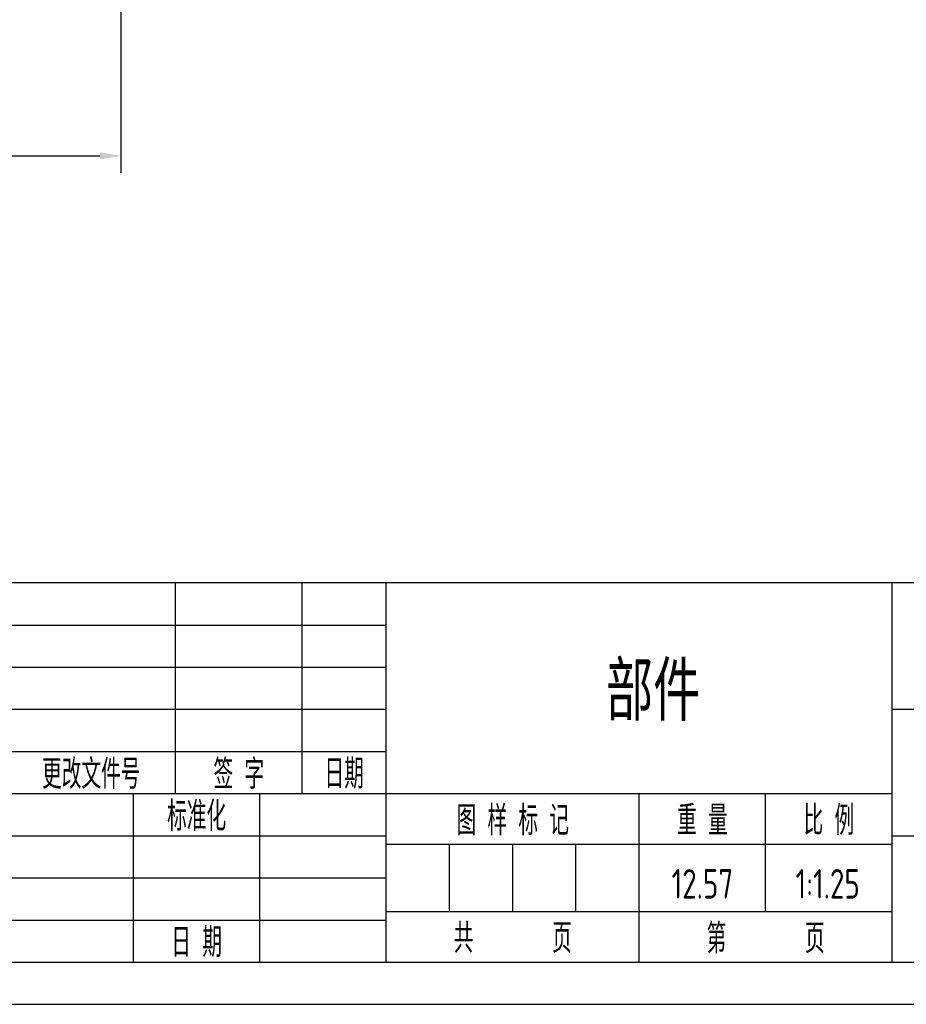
# Model space of a CAD drawing. Header units: millimetres. Extents: x -33 to 494, y -6 to 365.
# Tile 4 of 9: x 283 to 415, y -6 to 140. Entities that reach past the tile are written whole.
import ezdxf
from ezdxf.enums import TextEntityAlignment as Align

# ---------------------------------------------------------------- set-up
doc = ezdxf.new("R2010")
doc.units = ezdxf.units.MM
doc.header["$LTSCALE"] = 12.5
for name, color, linetype in [('1轮廓实线层', 7, 'Continuous'), ('2细线层', 4, 'Continuous'), ('6文字层', 3, 'Continuous'), ('图框层', 7, 'Continuous')]:
    doc.layers.add(name, color=color, linetype=linetype)
doc.styles.add('PC_TEXTSTYLE', font='isocp.shx', dxfattribs={"width": 0.8, "bigfont": 'hzfs.shx'})
doc.styles.add('TH_GBDIM', font='romans.shx', dxfattribs={"width": 0.8, "bigfont": 'gbcbig.shx'})
doc.dimstyles.new('TH_GBDIM', dxfattribs={"dimscale": 1.25, "dimtxt": 3.5, "dimasz": 2.5, "dimexe": 2, "dimexo": 0, "dimgap": 1.5, "dimtad": 1, "dimdec": 1, "dimzin": 0, "dimdsep": 46, "dimtxsty": 'TH_GBDIM', "dimcen": 2.5, "dimclrd": 130, "dimclre": 130, "dimclrt": 3, "dimadec": 0, "dimazin": 0, "dimtfac": 0.714286, "dimtdec": 1, "dimtmove": 0, "dimatfit": 3, "dimfxl": 1, "dimtzin": 0, "dimlwd": -1, "dimlwe": -1, "dimarcsym": 0})

# ---------------------------------------------------------------- blocks, each defined once
blk = doc.blocks.new('*D4')
at = {"color": 130}
for p, q in [((298.15, 146.92), (298.15, 117.08)), ((188.15, 145.46), (188.15, 117.08)), ((191.28, 119.58), (295.03, 119.58))]:
    blk.add_line(p, q, dxfattribs=at)
for points in [[(191.28, 120.11), (191.28, 119.06), (188.15, 119.58)], [(295.03, 120.11), (295.03, 119.06), (298.15, 119.58)]]:
    blk.add_solid(points, dxfattribs=at)
at = {"layer": 'Defpoints', "color": 0}
for p in [(298.15, 146.92), (188.15, 145.46), (298.15, 119.58)]:
    blk.add_point(p, dxfattribs=at)
at = {"color": 3, "insert": (243.15, 123.65), "char_height": 4.375, "attachment_point": 5, "style": 'TH_GBDIM'}
blk.add_mtext('{110}{}{}', dxfattribs=at)
blk = doc.blocks.new('PC_TITLE_BLOCK')
at = {"layer": '1轮廓实线层'}
for p, q in [((0, 45), (-180, 45)), ((-145, 20), (-145, 45)), ((-130, 20), (-130, 45)), ((-120, 0), (-120, 45)), ((-60, 30), (0, 30)), ((-180, 20), (-60, 20)), ((-150, 0), (-150, 20)), ((-135, 0), (-135, 20)), ((-60, 15), (0, 15)), ((-180, 0), (0, 0))]:
    blk.add_line(p, q, dxfattribs=at)
at = {"layer": '1轮廓实线层', "color": 7}
for p, q in [((-60, 0), (-60, 45)), ((-180, 25), (-120, 25))]:
    blk.add_line(p, q, dxfattribs=at)
at = {"layer": '2细线层'}
for p, q in [((-180, 40), (-120, 40)), ((-180, 35), (-120, 35)), ((-180, 30), (-120, 30)), ((-90, 0), (-90, 20)), ((-75, 6), (-75, 20)), ((-180, 15), (-120, 15)), ((-120, 14), (-60, 14)), ((-112.5, 6), (-112.5, 14)), ((-105, 6), (-105, 14)), ((-97.5, 6), (-97.5, 14)), ((-180, 10), (-120, 10)), ((-120, 6), (-60, 6)), ((-180, 5), (-120, 5))]:
    blk.add_line(p, q, dxfattribs=at)
at = {"layer": '6文字层', "style": 'PC_TEXTSTYLE', "width": 0.667}
for s, p in [(' 更改文件号 ', (-155, 22.5)), (' 签 字 ', (-137.5, 22.5)), (' 日期 ', (-125, 22.5)), (' 标准化 ', (-142.5, 17.51)), (' 图 样 标 记 ', (-105, 17)), (' 重 量 ', (-82.5, 17)), (' 比 例 ', (-67.5, 17)), (' 日 期 ', (-142.5, 2.5)), ('共       页', (-105, 3)), ('第       页', (-75, 3))]:
    blk.add_text(s, height=3.5, dxfattribs=at).set_placement(p, align=Align.MIDDLE)
at = {"layer": '6文字层', "style": 'PC_TEXTSTYLE', "flags": 8}
for tag, height, width, p, p2 in [('产品名称或材料标记', 7, 0.600652, (-113.46, 28.64), (-66.42, 28.64)), ('图样名称', 5, 2.004495, (-54.79, 19.98), (-5.27, 19.98)), ('标准化', 3.5, 1.023147, (-133.83, 15.37), (-120.75, 15.37)), ('重量', 3.5, 1.408247, (-88.46, 7.54), (-76.55, 7.54)), ('比例', 3.5, 1.385287, (-73.35, 7.54), (-61.93, 7.54)), ('图样代号', 5, 2.006536, (-54.79, 5.63), (-5.52, 5.63)), ('审核', 3.5, 1.579393, (-163.99, 5.37), (-150.63, 5.37)), ('工艺', 3.5, 1.621807, (-164.21, 0.37), (-150.89, 0.37)), ('日期', 3.5, 1.560088, (-133.83, 0.37), (-120.75, 0.37)), ('共几页', 3.5, 0.557144, (-108.07, 0.63), (-101.05, 0.63))]:
    blk.add_attdef(tag, text='', height=height, dxfattribs=dict(at, width=width)).set_placement(p, p2, align=Align.FIT)
at = {"layer": '6文字层', "style": 'PC_TEXTSTYLE', "width": 9.905045, "flags": 8}
blk.add_attdef('设计', text='', height=3.5, rotation=358.4644, dxfattribs=at).set_placement((-164.23, 15.37), (-150.37, 15), align=Align.FIT)
at = {"layer": '6文字层', "color": 3, "style": 'PC_TEXTSTYLE', "width": 0.56476, "flags": 8}
blk.add_attdef('第几页', text='', height=3.5, dxfattribs=at).set_placement((-78.29, 0.75), (-71.16, 0.75), align=Align.FIT)
at = {"layer": '6文字层', "ltscale": 10, "style": 'PC_TEXTSTYLE', "flags": 1}
blk.add_attdef('图纸张数', (-58.68, -0.49), '', height=2.5, dxfattribs=at)

msp = doc.modelspace()

# ---------------------------------------------------------------- linework, layer by layer
at = {"layer": '2细线层'}
msp.add_line((-31.25, -6.25), (493.75, -6.25), dxfattribs=at)
at = {"layer": '图框层'}
msp.add_line((0, 0), (487.5, 0), dxfattribs=at)

# ---------------------------------------------------------------- block references
ref = msp.add_blockref('PC_TITLE_BLOCK', (487.5, 0), dxfattribs=dict(at, xscale=1.25, yscale=1.25, zscale=1.25))
ref.add_attrib('重量', '12.57', dxfattribs={"layer": '6文字层', "height": 4.375, "style": 'PC_TEXTSTYLE', "width": 0.8}).set_placement((384.37, 9.43), align=Align.CENTER)
ref.add_attrib('产品名称或材料标记', ' 部件', dxfattribs={"layer": '6文字层', "height": 8.75, "style": 'PC_TEXTSTYLE', "width": 0.8}).set_placement((375.07, 35.79), align=Align.CENTER)
ref.add_attrib('比例', '1:1.25', dxfattribs={"layer": '6文字层', "height": 4.375, "style": 'PC_TEXTSTYLE', "width": 0.8}).set_placement((402.95, 9.43), align=Align.CENTER)

# ---------------------------------------------------------------- dimensions: what is measured, and where the dimension line sits
dim = msp.add_linear_dim(base=(298.15, 119.58), p1=(188.15, 145.46), p2=(298.15, 146.92), text='{<>}{}{}', dimstyle='TH_GBDIM', override={"dimgap": 1.5, "dimtad": 1, "dimjust": 0, "dimdec": 0, "dimlfac": 1, "dimse1": 0, "dimse2": 0, "dimsd1": 0, "dimsd2": 0})
dim.commit()
dim.dimension.update_dxf_attribs({"geometry": '*D4', "text_midpoint": (243.15, 123.65)})

doc.saveas('drawing.dxf')
